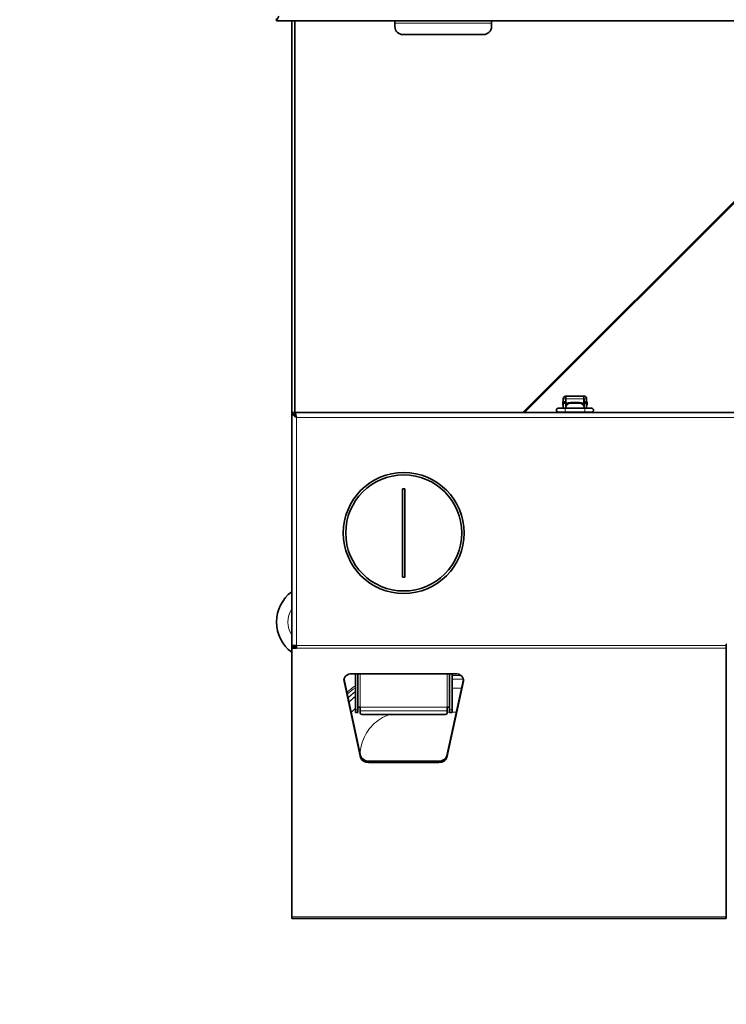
# Model space of a CAD drawing. Extents: x -142693 to 48124, y -57117 to 15617.
# Tile 8 of 24: x 37714 to 38152, y -41957 to -41346. Entities that reach past the tile are written whole.
import ezdxf
from ezdxf import colors
from ezdxf.entities.mleader import LeaderData, LeaderLine
from ezdxf.math import Vec2, Vec3

# ---------------------------------------------------------------- set-up
doc = ezdxf.new("R2010")
doc.units = 0
for name, color, linetype, lineweight in [('IS_opisy', 7, 'Continuous', 30), ('Visible (ISO)', 7, 'Continuous', 35), ('Visible Narrow (ISO)', 7, 'Continuous', 9)]:
    doc.layers.add(name, color=color, linetype=linetype, lineweight=lineweight)
doc.styles.add('Opisowy', font='arial.ttf')

# ---------------------------------------------------------------- blocks, each defined once
blk = doc.blocks.new('_None')

msp = doc.modelspace()

# ---------------------------------------------------------------- linework, layer by layer
at = {"layer": 'Visible (ISO)'}
for p, q in [((37873.074, -41347.163), (37874.574, -41344.163)), ((37873.074, -41345.663), (37873.074, -41347.163)), ((38321.933, -41347.163), (37873.074, -41347.163)), ((37882.503, -41347.163), (37882.503, -41590.163)), ((37884.503, -41590.163), (37884.503, -41347.163)), ((37946.503, -41348.663), (37946.503, -41347.163)), ((37946.503, -41350.663), (37946.503, -41348.663)), ((38006.503, -41348.663), (38006.503, -41347.163)), ((38006.503, -41350.663), (38006.503, -41348.663)), ((37951.503, -41355.663), (38001.503, -41355.663)), ((38052.653, -41579.988), (38052.653, -41579.963)), ((38063.853, -41579.963), (38052.653, -41579.963)), ((38052.653, -41580.074), (38052.653, -41579.988)), ((38052.653, -41581.724), (38052.653, -41580.074)), ((38052.653, -41580.074), (38052.653, -41580.074)), ((38063.853, -41580.074), (38052.653, -41580.074)), ((38063.853, -41579.988), (38063.853, -41579.963)), ((38063.853, -41579.988), (38063.853, -41580.074)), ((38063.853, -41581.724), (38063.853, -41580.074)), ((38063.853, -41580.074), (38063.853, -41580.074)), ((38052.653, -41583.563), (38050.753, -41583.563)), ((38050.753, -41583.563), (38050.753, -41585.163)), ((38050.753, -41585.163), (38051.003, -41585.163)), ((38050.753, -41585.645), (38050.753, -41585.163)), ((38051.003, -41585.645), (38050.753, -41585.645)), ((38051.003, -41583.563), (38051.003, -41581.613)), ((38051.003, -41587.49), (38051.003, -41584.362)), ((38051.003, -41584.362), (38052.603, -41584.362)), ((38052.503, -41586.833), (38052.503, -41587.222)), ((38052.503, -41587.222), (38052.503, -41587.49)), ((38052.603, -41583.563), (38052.603, -41581.613)), ((38052.603, -41586.092), (38052.603, -41584.362)), ((38052.603, -41585.163), (38053.052, -41585.163)), ((38052.753, -41585.645), (38052.603, -41585.645)), ((38052.653, -41584.362), (38052.653, -41581.724)), ((38053.936, -41584.362), (38052.653, -41584.362)), ((38052.653, -41584.362), (38052.653, -41584.363)), ((38052.653, -41584.363), (38053.936, -41584.363)), ((38052.753, -41585.675), (38052.753, -41585.645)), ((38061.003, -41583.936), (38055.503, -41583.936)), ((38061.003, -41584.324), (38055.503, -41584.324)), ((38063.853, -41584.362), (38062.57, -41584.362)), ((38062.571, -41584.363), (38063.853, -41584.363)), ((38063.455, -41585.163), (38063.903, -41585.163)), ((38063.753, -41585.645), (38063.753, -41585.675)), ((38063.903, -41585.645), (38063.753, -41585.645)), ((38063.853, -41581.724), (38063.853, -41584.362)), ((38065.753, -41583.563), (38063.853, -41583.563)), ((38063.853, -41584.363), (38063.853, -41584.362)), ((38063.903, -41581.613), (38063.903, -41583.563)), ((38063.903, -41584.362), (38063.903, -41586.092)), ((38065.503, -41584.362), (38063.903, -41584.362)), ((38064.003, -41587.222), (38064.003, -41586.833)), ((38064.003, -41587.222), (38064.003, -41587.49)), ((38065.503, -41583.563), (38065.503, -41581.613)), ((38065.503, -41587.49), (38065.503, -41584.362)), ((38065.503, -41585.163), (38065.753, -41585.163)), ((38065.753, -41585.645), (38065.503, -41585.645)), ((38065.753, -41585.163), (38065.753, -41583.563)), ((38065.753, -41585.163), (38065.753, -41585.645)), ((37882.503, -41734.63), (37882.503, -41590.163)), ((37884.003, -41590.163), (37882.503, -41590.163)), ((37884.303, -41590.163), (38297.503, -41590.163)), ((37884.303, -41591.392), (37884.303, -41590.163)), ((37884.503, -41591.769), (37884.503, -41591.714)), ((37885.132, -41592.463), (37884.966, -41592.463)), ((38052.228, -41587.49), (38047.928, -41587.49)), ((38047.928, -41589.84), (38052.228, -41589.84)), ((38051.003, -41590.163), (38051.003, -41589.84)), ((38052.228, -41587.49), (38064.278, -41587.49)), ((38052.228, -41589.84), (38064.278, -41589.84)), ((38052.503, -41589.84), (38052.503, -41590.163)), ((38064.003, -41589.84), (38064.003, -41590.163)), ((38068.578, -41587.49), (38064.278, -41587.49)), ((38064.278, -41589.84), (38068.578, -41589.84)), ((38065.503, -41589.84), (38065.503, -41590.163)), ((37951.253, -41692.413), (37951.253, -41637.413)), ((37951.253, -41637.413), (37952.753, -41637.413)), ((37952.753, -41637.413), (37952.753, -41692.413)), ((37951.253, -41692.413), (37952.753, -41692.413)), ((38152.003, -41734.63), (38152.003, -41733.88)), ((38152.003, -41733.88), (38152.303, -41733.88)), ((37882.503, -41734.63), (37882.864, -41734.63)), ((37882.503, -41735.554), (37882.503, -41734.63)), ((37882.503, -41736.477), (37882.503, -41735.554)), ((37882.503, -41735.554), (37885.503, -41735.554)), ((37885.503, -41736.477), (37882.503, -41736.477)), ((37882.503, -41736.477), (37882.503, -41903.01)), ((37882.864, -41734.63), (37885.036, -41734.63)), ((37884.003, -41735.554), (37884.003, -41734.63)), ((37885.036, -41734.63), (37885.503, -41734.63)), ((37885.503, -41736.477), (37885.503, -41734.63)), ((38152.303, -41734.163), (38152.003, -41734.163)), ((38152.003, -41736.477), (38152.003, -41734.63)), ((38152.003, -41736.477), (38152.003, -41903.01)), ((37882.525, -41891.348), (37882.525, -41750.348)), ((37919.933, -41752.237), (37984.073, -41752.237)), ((37922.003, -41752.237), (37922.003, -41774.617)), ((37923.503, -41752.237), (37923.503, -41774.617)), ((37980.503, -41774.617), (37980.503, -41752.237)), ((37982.003, -41774.617), (37982.003, -41752.237)), ((37915.005, -41755.92), (37925.291, -41803.2)), ((37925.291, -41804.124), (37915.005, -41756.843)), ((37978.716, -41803.2), (37989.001, -41755.92)), ((37989.001, -41756.843), (37978.716, -41804.124)), ((37922.003, -41776.304), (37922.003, -41774.617)), ((37923.503, -41776.304), (37922.003, -41776.304)), ((37923.503, -41774.617), (37923.503, -41776.304)), ((37925.003, -41775.248), (37925.003, -41772.916)), ((37925.003, -41775.248), (37925.003, -41776.777)), ((37979.003, -41775.248), (37979.003, -41772.916)), ((37979.003, -41775.248), (37979.003, -41776.777)), ((37980.503, -41776.304), (37980.503, -41774.617)), ((37980.503, -41776.304), (37982.003, -41776.304)), ((37982.003, -41774.617), (37982.003, -41776.304)), ((37927.003, -41777.494), (37977.003, -41777.494)), ((37930.219, -41806.475), (37973.788, -41806.475)), ((37973.788, -41807.398), (37930.219, -41807.398)), ((37882.503, -41904.163), (37882.503, -41903.01)), ((38152.003, -41904.163), (37882.503, -41904.163)), ((38152.003, -41904.163), (38152.003, -41903.01))]:
    msp.add_line(p, q, dxfattribs=at)
for radius in [37.5, 35.984]:
    msp.add_circle((37952.003, -41664.913), radius, dxfattribs=at)
for centre, radius, start, end in [((37951.503, -41350.663), 5, 180, 270), ((38001.503, -41350.663), 5, 270, 0), ((38052.653, -41581.613), 1.65, 90, 180), ((38063.853, -41581.613), 1.65, 0, 90), ((38052.653, -41581.613), 0.05, 90, 180), ((38052.653, -41581.617), 0.05, 90, 180), ((38063.853, -41581.613), 0.05, 0, 90), ((38063.853, -41581.617), 0.05, 0, 90), ((38047.928, -41588.665), 1.175, 90, 270), ((38068.578, -41588.665), 1.175, 270, 90), ((37896.503, -41720.163), 23.414, 126.721603, 233.278397)]:
    msp.add_arc(centre, radius, start, end, dxfattribs=at)
for centre, major_axis, ratio, start_param, end_param in [((38055.503, -41586.833), (-3, 0), 0.9659258, 4.712389, 6.2831853), ((38055.503, -41587.222), (-3, 0), 0.9659258, 4.712389, 6.2831853), ((38061.003, -41586.833), (3, 0), 0.9659258, 0, 1.5707963), ((38061.003, -41587.222), (3, 0), 0.9659258, 0, 1.5707963), ((37919.933, -41756.177), (-5, 0), 0.7880108, 4.712389, 6.4529636), ((37984.073, -41756.177), (5, 0), 0.7880108, 6.113407, 7.8539816), ((37919.933, -41755.254), (-5, 0), 0.7880108, 0.1174628, 0.1697783), ((37984.073, -41755.254), (5, 0), 0.7880108, 6.113407, 6.1657225), ((37925.003, -41773.151), (-1.5, 0), 0.1564345, 4.712389, 6.2831853), ((37979.003, -41773.151), (1.5, 0), 0.1564345, 0, 1.5707963), ((37927.003, -41776.777), (-2, 0), 0.3583679, 0, 1.5707963), ((37977.003, -41776.777), (2, 0), 0.3583679, 4.712389, 6.2831853), ((37930.219, -41802.535), (-5, 0), 0.7880108, 0.1697783, 1.5707963), ((37930.219, -41803.458), (-5, 0), 0.7880108, 0.1697783, 1.5707963), ((37973.788, -41802.535), (5, 0), 0.7880108, 4.712389, 6.113407), ((37973.788, -41803.458), (5, 0), 0.7880108, 4.712389, 6.113407)]:
    msp.add_ellipse(centre, major_axis=major_axis, ratio=ratio, start_param=start_param, end_param=end_param, dxfattribs=at)
for points, knots in [([(37882.503, -41590.163), (37882.503, -41590.816), (37883.071, -41591.47), (37883.949, -41592.123), (37884.415, -41592.47), (37884.959, -41592.816), (37885.503, -41593.163)], [-1, -1, -1, -1, -0.3466232, -0.3466232, -0.3466232, 0, 0, 0, 0]), ([(37885.503, -41593.163), (37884.893, -41592.386), (37884.304, -41591.609), (37884.094, -41590.832), (37884.034, -41590.609), (37884.003, -41590.386), (37884.003, -41590.163)], [0, 0, 0, 0, 0.7770003, 0.7770003, 0.7770003, 1, 1, 1, 1]), ([(37885.503, -41593.163), (37885.192, -41592.553), (37884.882, -41591.964), (37884.571, -41591.754), (37884.534, -41591.729), (37884.497, -41591.709), (37884.46, -41591.695)], [0, 0, 0, 0, 0.77700034, 0.77700034, 0.77700034, 0.86915163, 0.86915163, 0.86915163, 0.86915163]), ([(37884.621, -41590.419), (37884.777, -41590.666), (37884.932, -41591.087), (37885.087, -41591.609), (37885.226, -41592.075), (37885.365, -41592.619), (37885.503, -41593.163)], [-0.73492419, -0.73492419, -0.73492419, -0.73492419, -0.3466232, -0.3466232, -0.3466232, 0, 0, 0, 0])]:
    msp.add_open_spline(points, degree=3, knots=knots, dxfattribs=at)
msp.add_open_spline([(37884.303, -41590.163), (37884.409, -41590.163), (37884.515, -41590.251), (37884.621, -41590.419)], degree=3, dxfattribs=at)
at = {"layer": 'Visible Narrow (ISO)'}
for p, q in [((38006.503, -41348.663), (37946.503, -41348.663)), ((38026.016, -41590.163), (38269.016, -41347.163)), ((38269.991, -41347.163), (38026.991, -41590.163)), ((38052.653, -41579.988), (38063.853, -41579.988)), ((38052.653, -41580.074), (38063.853, -41580.074)), ((38051.003, -41581.613), (38052.603, -41581.613)), ((38063.853, -41581.724), (38052.653, -41581.724)), ((38055.503, -41584.324), (38055.503, -41583.936)), ((38061.003, -41583.936), (38061.003, -41584.324)), ((38063.903, -41581.613), (38065.503, -41581.613)), ((38294.503, -41593.163), (37885.503, -41593.163)), ((37885.503, -41593.163), (37885.503, -41734.63)), ((38052.228, -41589.84), (38052.228, -41587.49)), ((38064.278, -41589.84), (38064.278, -41587.49)), ((37885.503, -41734.63), (38152.003, -41734.63)), ((38152.003, -41736.477), (37885.503, -41736.477)), ((37925.003, -41752.237), (37925.003, -41772.916)), ((37979.003, -41772.916), (37979.003, -41752.237)), ((37915.005, -41756.843), (37915.005, -41755.92)), ((37982.003, -41753.28), (37987.461, -41753.28)), ((37987.524, -41753.326), (37982.003, -41753.326)), ((37982.003, -41755.525), (37989.004, -41755.525)), ((37989.031, -41755.664), (37982.003, -41755.664)), ((37989.001, -41755.92), (37989.001, -41756.843)), ((37982.003, -41761.096), (37987.875, -41761.096)), ((37923.503, -41774.617), (37922.003, -41774.617)), ((37979.003, -41772.916), (37925.003, -41772.916)), ((37979.003, -41775.248), (37925.003, -41775.248)), ((37980.503, -41776.075), (37979.003, -41776.075)), ((37982.003, -41774.617), (37980.503, -41774.617)), ((37984.617, -41776.075), (37982.003, -41776.075)), ((37925.291, -41803.2), (37925.291, -41804.124)), ((37930.219, -41807.398), (37930.219, -41806.475)), ((37973.788, -41806.475), (37973.788, -41807.398)), ((37978.716, -41804.124), (37978.716, -41803.2)), ((37882.503, -41903.01), (38152.003, -41903.01))]:
    msp.add_line(p, q, dxfattribs=at)
msp.add_arc((37896.503, -41720.163), 16.293, 149.234756, 210.765244, dxfattribs=at)
msp.add_ellipse((37950.828, -41801.988), major_axis=(-35.456, 35.456), ratio=0.9971503, start_param=6.1097823, end_param=6.2386882, dxfattribs=at)
for points, knots in [([(37885.503, -41593.163), (37885.457, -41593.072), (37885.41, -41592.981), (37885.318, -41592.795), (37885.272, -41592.701), (37885.146, -41592.433), (37885.072, -41592.261), (37884.907, -41591.82), (37884.831, -41591.562), (37884.704, -41591.001), (37884.658, -41590.711), (37884.621, -41590.419)], [-0.29395633, -0.29395633, -0.29395633, -0.29395633, -0.26301621, -0.26301621, -0.23130229, -0.23130229, -0.17347928, -0.17347928, -0.08842413, -0.08842413, 0, 0, 0, 0]), ([(37916.723, -41763.817), (37917.429, -41763.186), (37919.137, -41761.742), (37920.938, -41760.414), (37922.003, -41759.689)], [0.05635916, 0.05635916, 0.05635916, 0.05635916, 0.11200409, 0.18772907, 0.18772907, 0.18772907, 0.18772907]), ([(37917.458, -41767.192), (37918.561, -41766.13), (37920.06, -41764.815), (37921.635, -41763.593), (37922.003, -41763.316)], [-3.79437229, -3.79437229, -3.79437229, -3.79437229, -3.33817085, -3.20086201, -3.20086201, -3.20086201, -3.20086201]), ([(37922.003, -41763.374), (37921.645, -41763.644), (37920.074, -41764.863), (37918.578, -41766.177), (37917.469, -41767.245)], [3.20430029, 3.20430029, 3.20430029, 3.20430029, 3.33817085, 3.79717899, 3.79717899, 3.79717899, 3.79717899]), ([(37943.392, -41777.494), (37942.33, -41777.85), (37937.518, -41779.8), (37930.1, -41785.709), (37925.822, -41794.621), (37925.045, -41800.163), (37924.959, -41801.675)], [0.8825163, 0.8825163, 0.8825163, 0.8825163, 1.2186828, 2.4373657, 3.6560485, 4.1104145, 4.1104145, 4.1104145, 4.1104145])]:
    msp.add_open_spline(points, degree=3, knots=knots, dxfattribs=at)
for points in [[(37918.024, -41769.794), (37919.281, -41768.516), (37920.61, -41767.308), (37922.003, -41766.179)], [(37922.003, -41766.358), (37920.623, -41767.483), (37919.305, -41768.685), (37918.059, -41769.957)], [(37919.482, -41776.498), (37920.279, -41775.525), (37921.121, -41774.59), (37922.003, -41773.693)]]:
    msp.add_open_spline(points, degree=3, dxfattribs=at)

# ---------------------------------------------------------------- leaders
at = {"layer": 'IS_opisy', "lineweight": 25}
ml = msp.add_multileader_mtext('Standard', dxfattribs=at)
ml.set_content('{\\fArial Narrow|b0|i0|c0|p34;P\\fArial Narrow|b0|i0|c238|p34;ion KS5 %%C110 PVC wyprowadzić ponad dach, min. 4m od drzwi i okien. Zakończyć wywiewką wentylacyjną %%C160 PVC.}', color=256, style='Opisowy')
ml.set_leader_properties()
ml.set_arrow_properties(name='NONE')
ml.build(insert=Vec2(0, 0))
ml.multileader.update_dxf_attribs({"dogleg_length": 0.1, "arrow_head_size": 9.04})
ctx = ml.context
ctx.base_point, ctx.char_height, ctx.arrow_head_size, ctx.landing_gap_size, ctx.plane_origin = Vec3(36898.22, -43296.974), 176.4, 9.04, 0.904, Vec3(44086.146, -43291.693)
notes = []
notes.append((ctx, [(1, (1, 1, 0), (39207.527, -43296.974), (-1, 0), 0.1, [(0, [(40340.341, -41116.86)], 0, [])])]))
ctx.mtext.insert, ctx.mtext.width, ctx.mtext.flow_direction = Vec3(36899.124, -43182.844), 2366.20606, 5
for ctx, leaders in notes:
    for number, flags, end, landing, length, lines in leaders:
        leader = LeaderData()
        leader.index, (leader.has_last_leader_line, leader.has_dogleg_vector, leader.attachment_direction) = number, flags
        leader.last_leader_point, leader.dogleg_vector, leader.dogleg_length = Vec3(end), Vec3(landing), length
        for number, points, colour, breaks in lines:
            line = LeaderLine()
            line.index, line.vertices, line.color, line.breaks = number, Vec3.list(points), colors.encode_raw_color(colour), breaks
            leader.lines.append(line)
        ctx.leaders.append(leader)

doc.saveas('drawing.dxf')
